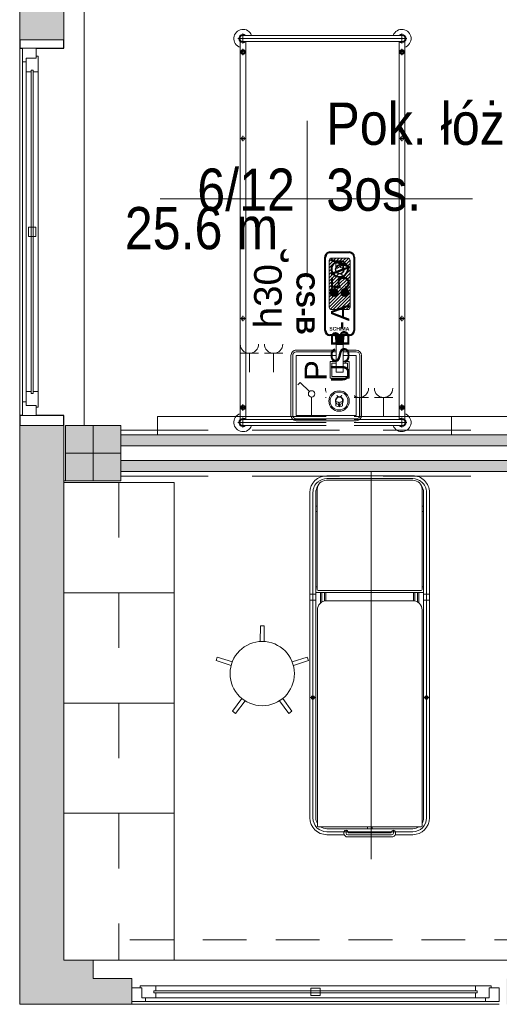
# Model space of a CAD drawing. Header units: centimetres. Extents: x -1253 to 21770, y -8842 to 3590.
# Tile 2 of 120: x -1253 to -992, y 108 to 644. Entities that reach past the tile are written whole.
import ezdxf

# ---------------------------------------------------------------- set-up
doc = ezdxf.new("R2010")
doc.units = ezdxf.units.CM
for name, pattern in [('Dash', [60, 30, -30]), ('Hidden', [71.4375, 47.625, -23.8125]), ('Ponad', [39.688, 23.813, -15.875]), ('Ukryte', [71.438, 47.625, -23.813])]:
    doc.linetypes.add(name, pattern=pattern)
for name, color, linetype, lineweight in [('A-ANNO-NOTE', 131, 'Continuous', 9), ('A-AREA-IDEN', 2, 'Continuous', 13), ('A-DETL-HDLN', 90, 'Ukryte', 9), ('A-DETL-THIN', 151, 'Continuous', 9), ('A-FLOR-OVHD', 1, 'Ponad', 9), ('A-GLAZ', 151, 'Continuous', 13), ('A-WALL', 113, 'Continuous', 13), ('A-WALL-PATT', 111, 'Continuous', 13), ('I-FURN', 30, 'Continuous', 9), ('PRZYW_Elementy_inst_przyw', 7, 'Continuous', 9), ('Q-SPCQ', 91, 'Continuous', 9), ('S-COLS', 52, 'Continuous', 13)]:
    doc.layers.add(name, color=color, linetype=linetype, lineweight=lineweight)
doc.styles.add('adam', font='arialbd.ttf')
doc.styles.add('Arial_11', font='arial.ttf', dxfattribs={"width": 0.85, "height": 23})
doc.styles.add('Arial_4', font='arial.ttf', dxfattribs={"height": 10})
doc.styles.add('Arial_5', font='arial.ttf', dxfattribs={"height": 12})
doc.styles.add('Arial_6', font='arial.ttf', dxfattribs={"height": 15})

# ---------------------------------------------------------------- blocks, each defined once
blk = doc.blocks.new('M_Concrete-Square-Column - 300 x 300mm-1795931-6_piętro IV __13_80 m_ - stan projektowany')
at = {"layer": 'S-COLS', "lineweight": 9}
blk.add_hatch(color=254, dxfattribs=at).paths.add_polyline_path([(15, -15), (15, 15), (-15, 15), (-15, -15)], flags=0)
for p, q in [((15, 15), (-15, 15)), ((-15, 15), (-15, -15)), ((15, -15), (15, 15)), ((-15, -15), (15, -15))]:
    blk.add_line(p, q, dxfattribs=at)
blk = doc.blocks.new('łóżko 195x90 typ FAMED _102039_ - łóżko 195x90 typ FAMED _102039_-1233017-6_piętro IV __13_80 m_ - stan projektowany')
at = {"layer": 'I-FURN'}
for p, q in [((45.97, 104.25), (-45.98, 104.25)), ((-44.75, -103.1), (-44.75, 102.61)), ((-43.25, 101.53), (-43.25, 106.98)), ((-43.25, 105.95), (43.25, 105.95)), ((-43.25, 102.55), (43.25, 102.55)), ((-41.75, 102.55), (-41.75, -103.1)), ((41.75, 102.61), (41.75, -103.05)), ((43.25, 101.53), (43.25, 106.98)), ((44.75, -103.1), (44.75, 102.61)), ((-45, 96.93), (-41.5, 96.93)), ((-43.25, 95.18), (-43.25, 98.68)), ((45, 96.93), (41.5, 96.93)), ((43.25, 95.18), (43.25, 98.68)), ((-44.75, 49.81), (-41.75, 49.81)), ((-43.25, 48.31), (-43.25, 51.31)), ((44.75, 49.81), (41.75, 49.81)), ((43.25, 48.31), (43.25, 51.31)), ((-44.75, -48.19), (-41.75, -48.19)), ((-43.25, -49.69), (-43.25, -46.69)), ((44.75, -48.19), (41.75, -48.19)), ((43.25, -49.69), (43.25, -46.69)), ((-43.25, -94.85), (-43.25, -98.35)), ((43.25, -94.85), (43.25, -98.35)), ((-45, -96.6), (-41.5, -96.6)), ((45, -96.6), (41.5, -96.6)), ((-45.98, -104.75), (45.97, -104.75)), ((-43.25, -102.02), (-43.25, -107.47)), ((-43.25, -103.05), (43.25, -103.05)), ((-43.25, -106.45), (43.25, -106.45)), ((43.25, -102.02), (43.25, -107.47))]:
    blk.add_line(p, q, dxfattribs=at)
for centre, radius in [((-43.25, 96.93), 1.25), ((-43.25, 96.93), 0.8), ((43.25, 96.93), 1.25), ((43.25, 96.93), 0.8), ((-43.25, 49.81), 1), ((43.25, 49.81), 1), ((-43.25, -48.19), 1), ((43.25, -48.19), 1), ((-43.25, -96.6), 1.25), ((-43.25, -96.6), 0.8), ((43.25, -96.6), 1.25), ((43.25, -96.6), 0.8)]:
    blk.add_circle(centre, radius, dxfattribs=at)
for centre, radius, start, end in [((-43.25, 104.25), 5, 19.8769, 252.5424), ((43.25, 104.25), 5, 287.4576, 160.1231), ((-43.25, 104.25), 2.23, 49.8221, 310.1779), ((-43.25, 104.25), 1.93, 62.0207, 297.9793), ((-43.25, 104.25), 1.7, 90, 270), ((43.25, 104.25), 2.23, 229.8221, 130.1779), ((43.25, 104.25), 1.93, 242.0207, 117.9793), ((43.25, 104.25), 1.7, 270, 90), ((-43.25, -104.75), 5, 107.4576, 340.1231), ((43.25, -104.75), 5, 199.8769, 72.5424), ((-43.25, -104.75), 2.23, 47.6113, 310.1779), ((-43.25, -104.75), 1.93, 62.0207, 297.9793), ((-43.25, -104.75), 1.7, 90, 270), ((43.25, -104.75), 2.23, 229.8221, 130.1779), ((43.25, -104.75), 1.93, 242.0207, 117.9793), ((43.25, -104.75), 1.7, 270, 90)]:
    blk.add_arc(centre, radius, start, end, dxfattribs=at)
blk = doc.blocks.new('Blat - Blat-2328147-6_piętro IV __13_80 m_ - stan projektowany')
at = {"layer": 'I-FURN', "linetype": 'Dash'}
for p, q in [((260, 0), (260, -30)), ((260, -30), (0, -30))]:
    blk.add_line(p, q, dxfattribs=at)
blk = doc.blocks.new('Blat - Blat-V6-6_piętro IV __13_80 m_ - stan projektowany')
at = {"layer": 'I-FURN'}
for p, q in [((80, 0), (80, -60)), ((80, -60), (0, -60))]:
    blk.add_line(p, q, dxfattribs=at)
blk = doc.blocks.new('Blat - Blat-2328141-6_piętro IV __13_80 m_ - stan projektowany')
at = {"layer": 'I-FURN'}
for p, q in [((0, -60), (0, 0)), ((60, 0), (60, -60)), ((60, -60), (0, -60))]:
    blk.add_line(p, q, dxfattribs=at)
blk = doc.blocks.new('stół zabiegowy SZ-02 198x65 - stół zabiegowy SZ-02 198x65-V10-6_piętro IV __13_80 m_ - stan projektowany')
at = {"layer": 'Q-SPCQ'}
for p, q in [((74.99, 33.26), (-102.21, 33.26)), ((-36.68, 33.06), (-36.68, 30.26)), ((16.4, 33.26), (16.4, 30.06)), ((19.59, 33.26), (19.59, 30.06)), ((-107, -27.24), (-107, 28.76)), ((11.01, 29.26), (-106.5, 29.26)), ((74.99, 31.66), (-102.21, 31.66)), ((-102.21, 30.06), (74.99, 30.06)), ((20.59, 27.56), (14.77, 27.56)), ((20.59, -28.54), (20.59, 30.06)), ((21.58, 28.85), (21.58, -27.24)), ((76.59, 29.35), (22.08, 29.35)), ((23.59, 30.06), (23.59, 29.35)), ((64.59, 30.06), (64.59, 29.35)), ((67.59, 29.35), (67.59, 30.06)), ((-111.31, 24.16), (-111.31, 14.62)), ((-109.71, 24.16), (-109.71, 0.76)), ((-108.11, 24.16), (-108.11, -22.64)), ((20.59, 26.76), (15.34, 26.76)), ((15.89, 25.36), (20.59, 25.36)), ((16, 24.56), (20.59, 24.56)), ((16.01, -22.74), (16.01, 24.26)), ((81.59, -22.74), (81.59, 24.35)), ((82.49, 24.16), (82.49, -22.64)), ((84.09, 24.16), (84.09, -22.64)), ((-112.56, -11.24), (-112.56, 12.76)), ((-111.46, 12.66), (-111.46, -11.14)), ((-110.56, 14.76), (-109.71, 14.76)), ((-110.46, 13.66), (-109.11, 13.66)), ((-110.36, -10.84), (-110.36, 12.36)), ((-110.16, 12.56), (-109.71, 12.56)), ((-124.56, 0), (86.35, 0)), ((-109.71, 0.76), (-109.71, -22.64)), ((-108.11, 2.01), (-107, 2.01)), ((-108.11, -0.49), (-107, -0.49)), ((-111.31, -22.64), (-111.31, -13.09)), ((-110.56, -13.24), (-109.71, -13.24)), ((-110.46, -12.14), (-109.11, -12.14)), ((-110.16, -11.04), (-109.71, -11.04)), ((20.59, -26.04), (14.77, -26.04)), ((20.59, -25.24), (15.34, -25.24)), ((15.89, -23.84), (20.59, -23.84)), ((16, -23.04), (20.59, -23.04)), ((-106.5, -27.74), (11.01, -27.74)), ((-102.21, -28.54), (74.99, -28.54)), ((74.99, -30.14), (-102.21, -30.14)), ((74.99, -31.74), (-102.21, -31.74)), ((-36.68, -31.54), (-36.68, -28.74)), ((16.4, -31.74), (16.4, -28.54)), ((19.59, -31.74), (19.59, -28.54)), ((22.08, -27.74), (76.59, -27.74)), ((23.59, -28.54), (23.59, -27.82)), ((64.59, -28.54), (64.59, -27.82)), ((67.59, -27.82), (67.59, -28.54))]:
    blk.add_line(p, q, dxfattribs=at)
for centre, radius in [((-36.68, 31.66), 0.999), ((-36.68, 31.66), 0.727), ((-36.68, -30.14), 0.999), ((-36.68, -30.14), 0.727)]:
    blk.add_circle(centre, radius, dxfattribs=at)
for centre, radius, start, end in [((-102.21, 24.16), 9.1, 90, 180), ((74.99, 24.16), 9.1, 0, 90), ((-102.21, 24.16), 7.5, 90, 180), ((-102.21, 24.16), 5.9, 144.3302, 180), ((-106.5, 28.76), 0.5, 90, 180), ((-102.21, 24.16), 5.9, 90, 120.1847), ((11.01, 24.26), 5, 360, 90), ((22.08, 28.85), 0.5, 90, 180), ((74.99, 24.16), 7.5, 38.9891, 90), ((74.99, 24.16), 5.9, 55.7775, 90), ((76.59, 24.35), 5, 360, 90), ((74.99, 24.16), 7.5, 0, 38.7517), ((-110.56, 12.76), 2, 90, 180), ((-110.46, 12.66), 1, 90, 180), ((-110.16, 12.36), 0.2, 90, 180), ((-109.95, 13.66), 1.13, 282.5834, 77.4166), ((-110.56, -11.24), 2, 174.2608, 270), ((-110.46, -11.14), 1, 180, 270), ((-109.95, -12.14), 1.13, 282.5834, 77.4166), ((-102.21, -22.64), 9.1, 180, 270), ((-102.21, -22.64), 7.5, 180, 270), ((-102.21, -22.64), 5.9, 180, 215.6698), ((11.01, -22.74), 5, 270, 0), ((74.99, -22.64), 9.1, 270, 0), ((76.59, -22.74), 5, 270, 360), ((74.99, -22.64), 7.5, 321.2483, 0), ((-106.5, -27.24), 0.5, 180, 270), ((-102.21, -22.64), 5.9, 239.8153, 270), ((22.08, -27.24), 0.5, 180, 270), ((74.99, -22.64), 7.5, 270, 321.0109), ((74.99, -22.64), 5.9, 270, 304.2225)]:
    blk.add_arc(centre, radius, start, end, dxfattribs=at)
blk = doc.blocks.new('stołek obrotowy WG-03 śr_32cm - stołek obrotowy WG-03 śr_32cm-850736-6_piętro IV __13_80 m_ - stan projektowany')
at = {"layer": 'Q-SPCQ'}
for p, q in [((-1, 26.05), (-1.11, 17.46)), ((1, 26.05), (-1, 26.05)), ((1.11, 17.46), (1, 26.05)), ((-24.46, 9), (-25.08, 7.1)), ((-25.08, 7.1), (-16.95, 4.34)), ((-16.27, 6.45), (-24.46, 9)), ((24.46, 9), (16.27, 6.45)), ((16.95, 4.34), (25.08, 7.1)), ((25.08, 7.1), (24.46, 9)), ((-11.16, -13.48), (-16.12, -20.48)), ((-14.5, -21.66), (-9.37, -14.78)), ((9.37, -14.78), (14.5, -21.66)), ((16.12, -20.48), (11.16, -13.48)), ((-16.12, -20.48), (-14.5, -21.66)), ((14.5, -21.66), (16.12, -20.48))]:
    blk.add_line(p, q, dxfattribs=at)
blk.add_circle((0, 0), 17.5, dxfattribs=at)
blk = doc.blocks.new('Panel Gazowo Oswietleniowy 2 - Type 1-2423792-6_piętro IV __13_80 m_ - stan projektowany')
at = {"layer": 'Q-SPCQ'}
for p, q in [((-112.5, 47.33), (-102.5, 47.33)), ((-107.5, 47.33), (-107.5, 37)), ((-99.33, 47.33), (-89.33, 47.33)), ((-94.33, 47.33), (-94.33, 37)), ((47.5, 47.33), (57.5, 47.33)), ((52.5, 47.33), (52.5, 37)), ((60.67, 47.33), (70.67, 47.33)), ((65.67, 47.33), (65.67, 37)), ((-79.82, 31.43), (-81.13, 30.12)), ((-74.88, 26.48), (-79.82, 31.43)), ((80.18, 31.43), (78.87, 30.12)), ((85.12, 26.48), (80.18, 31.43)), ((-73.64, 13), (-73.64, 23.5)), ((-66.13, 23.33), (-56.13, 23.33)), ((-61.13, 23.33), (-61.13, 13)), ((-52.67, 23.33), (-42.67, 23.33)), ((-47.67, 23.33), (-47.67, 13)), ((-39.5, 23.33), (-29.5, 23.33)), ((-34.5, 23.33), (-34.5, 13)), ((86.36, 13), (86.36, 23.5)), ((93.87, 23.33), (103.87, 23.33)), ((98.87, 23.33), (98.87, 13)), ((107.33, 23.33), (117.33, 23.33)), ((112.33, 23.33), (112.33, 13)), ((120.5, 23.33), (130.5, 23.33)), ((125.5, 23.33), (125.5, 13)), ((-157.5, 3), (-157.5, 13)), ((-157.5, 13), (182.5, 13)), ((182.5, 13), (182.5, 3))]:
    blk.add_line(p, q, dxfattribs=at)
for centre in [(-73.64, 25.25), (86.36, 25.25)]:
    blk.add_circle(centre, 1.75, dxfattribs=at)
for centre, end in [((-107.5, 52.33), 0), ((-94.33, 52.33), 0), ((52.5, 52.33), 0), ((65.67, 52.33), 0), ((-61.13, 28.33), 360), ((-47.67, 28.33), 360), ((-34.5, 28.33), 360), ((98.87, 28.33), 360), ((112.33, 28.33), 360), ((125.5, 28.33), 360)]:
    blk.add_arc(centre, 5, 180, end, dxfattribs=at)
blk = doc.blocks.new('Okno - automatyczna etykieta - 200x165 _projektowane_-2617392-6_piętro IV __13_80 m_ - stan projektowany')
at = {"layer": 'A-GLAZ'}
for p, q in [((-92.5, 10.5), (-100, 10.5)), ((-100, 10.5), (-100, 3)), ((-100, 10.5), (100, 10.5)), ((-87, 8.5), (-94.5, 8.5)), ((-94.5, 8.5), (-94.5, 3)), ((-94.5, 3), (-94.5, 8.5)), ((-94.5, 8.5), (-92.5, 8.5)), ((-92.5, 8.5), (-92.5, 10.5)), ((92.5, 10.5), (-92.5, 10.5)), ((88, 5.75), (-88, 5.75)), ((-88, 5.75), (-88, 4.75)), ((-88, 4.75), (-88, 5.75)), ((-88, 5.75), (-87, 5.75)), ((-87, 5.75), (-87, 8.5)), ((87, 8.5), (-87, 8.5)), ((2.5, 7.25), (-2.5, 7.25)), ((-2.5, 7.25), (-2.5, 3.25)), ((2.5, 3.25), (2.5, 7.25)), ((94.5, 8.5), (87, 8.5)), ((87, 8.5), (87, 5.75)), ((87, 5.75), (88, 5.75)), ((88, 4.75), (88, 5.75)), ((88, 5.75), (88, 4.75)), ((100, 10.5), (92.5, 10.5)), ((92.5, 10.5), (92.5, 8.5)), ((92.5, 8.5), (94.5, 8.5)), ((94.5, 3), (94.5, 8.5)), ((94.5, 8.5), (94.5, 3)), ((100, 3), (100, 10.5)), ((-100, 3), (-94.5, 3)), ((-94.5, 3), (-95.5, 3)), ((-95.5, 3), (-95.5, 2)), ((-95.5, 2), (-87, 2)), ((-88, 4.75), (88, 4.75)), ((-87, 4.75), (-88, 4.75)), ((-87, 2), (-87, 4.75)), ((87, 2), (-87, 2)), ((-2.5, 3.25), (2.5, 3.25)), ((87, 4.75), (87, 2)), ((88, 4.75), (87, 4.75)), ((87, 2), (95.5, 2)), ((95.5, 3), (94.5, 3)), ((94.5, 3), (100, 3)), ((95.5, 2), (95.5, 3))]:
    blk.add_line(p, q, dxfattribs=at)
blk = doc.blocks.new('Okno - automatyczna etykieta - 200x165 _projektowane_-2623157-6_piętro IV __13_80 m_ - stan projektowany')
at = {"layer": 'A-GLAZ'}
for p, q in [((-92.5, 5.5), (-100, 5.5)), ((-100, 5.5), (-100, -2)), ((-100, 5.5), (100, 5.5)), ((-92.5, 3.5), (-92.5, 5.5)), ((92.5, 5.5), (-92.5, 5.5)), ((100, 5.5), (92.5, 5.5)), ((92.5, 5.5), (92.5, 3.5)), ((100, -2), (100, 5.5)), ((-87, 3.5), (-94.5, 3.5)), ((-94.5, 3.5), (-94.5, -2)), ((-94.5, -2), (-94.5, 3.5)), ((-94.5, 3.5), (-92.5, 3.5)), ((88, 0.75), (-88, 0.75)), ((-88, 0.75), (-88, -0.25)), ((-88, -0.25), (-88, 0.75)), ((-88, 0.75), (-87, 0.75)), ((-87, 0.75), (-87, 3.5)), ((87, 3.5), (-87, 3.5)), ((2.5, 2.25), (-2.5, 2.25)), ((-2.5, 2.25), (-2.5, -1.75)), ((2.5, -1.75), (2.5, 2.25)), ((94.5, 3.5), (87, 3.5)), ((87, 3.5), (87, 0.75)), ((87, 0.75), (88, 0.75)), ((88, -0.25), (88, 0.75)), ((88, 0.75), (88, -0.25)), ((92.5, 3.5), (94.5, 3.5)), ((94.5, -2), (94.5, 3.5)), ((94.5, 3.5), (94.5, -2)), ((-100, -2), (-94.5, -2)), ((-94.5, -2), (-95.5, -2)), ((-95.5, -2), (-95.5, -3)), ((-95.5, -3), (-87, -3)), ((-88, -0.25), (88, -0.25)), ((-87, -0.25), (-88, -0.25)), ((-87, -3), (-87, -0.25)), ((87, -3), (-87, -3)), ((-2.5, -1.75), (2.5, -1.75)), ((87, -0.25), (87, -3)), ((88, -0.25), (87, -0.25)), ((87, -3), (95.5, -3)), ((95.5, -2), (94.5, -2)), ((94.5, -2), (100, -2)), ((95.5, -3), (95.5, -2))]:
    blk.add_line(p, q, dxfattribs=at)
blk = doc.blocks.new('METKA_POMIESZCZENIA2 - Rozbudowana - bez ramki-2396678-6_piętro IV __13_80 m_ - stan projektowany')
at = {"layer": 'A-AREA-IDEN'}
for p, q in [((0, 0.425), (0, 0)), ((0.0976, 0), (-0.8, 0)), ((-0.8, 0), (0.9, 0)), ((0, 0), (0, -0.425))]:
    blk.add_line(p, q, dxfattribs=at)
blk = doc.blocks.new('Ikona')
at = {"layer": 'PRZYW_Elementy_inst_przyw'}
h = blk.add_hatch(color=1, dxfattribs=at)
h.dxf.hatch_style = 1
h.paths.add_polyline_path([(-1065.97, 3801.31), (-1066.17, 3801.31), (-1066.17, 3801.08), (-1065.97, 3801.08)])
h.paths.add_polyline_path([(-1065.97, 3801.08), (-1066.17, 3801.08), (-1066.17, 3800.87), (-1065.97, 3800.87)])
h.paths.add_polyline_path([(-1065.74, 3801.08), (-1065.97, 3801.08), (-1065.97, 3800.87), (-1065.74, 3800.87)])
h.paths.add_polyline_path([(-1066.17, 3801.08), (-1066.41, 3801.08), (-1066.41, 3800.87), (-1066.17, 3800.87)])
h.paths.add_polyline_path([(-1065.97, 3800.87), (-1066.17, 3800.87), (-1066.17, 3800.64), (-1065.97, 3800.64)])
at = {"layer": 'PRZYW_Elementy_inst_przyw', "color": 1}
for p, q in [((-1067.65, 3799.71), (-1067.65, 3801.21)), ((-1064.49, 3799.71), (-1064.49, 3801.21))]:
    blk.add_line(p, q, dxfattribs=at)
for points in [[(-1065.74, 3801.08), (-1065.74, 3800.87), (-1066.41, 3800.87), (-1066.41, 3801.08)], [(-1066.17, 3801.31), (-1065.97, 3801.31), (-1065.97, 3800.64), (-1066.17, 3800.64)]]:
    blk.add_lwpolyline(points, close=True, dxfattribs=at)
for centre, radius, start, end in [((-1066.07, 3798.74), 1.85, 31.7978, 276.8309), ((-1066.06, 3798.68), 1.6, 156.7793, 23.2207), ((-1066.07, 3798.03), 3.55, 63.5398, 116.4602), ((-1066.07, 3798.72), 1.65, 89.6447, 89.8927), ((-1066.08, 3798.74), 1.86, 277.2029, 31.4258), ((-1066.07, 3795.45), 1.43, 32.8175, 147.1825)]:
    blk.add_arc(centre, radius, start, end, dxfattribs=at)
at = {"layer": 'PRZYW_Elementy_inst_przyw', "color": 1, "lineweight": 5}
for centre, start, end in [((-1067.2, 3800.4), 253.1892, 358.3615), ((-1064.92, 3800.4), 181.6385, 286.8108)]:
    blk.add_arc(centre, 1.14, start, end, dxfattribs=at)
blk = doc.blocks.new('CS-B')
at = {"layer": 'PRZYW_Elementy_inst_przyw', "lineweight": 5}
for color, points in [(252, [(-9.2, -41.4), (-5.42, -41.4), (-4.88, -46.5), (-9.75, -46.5)]), (256, [(-2.15, -69.7, 1), (-6.52, -69.7, 1)])]:
    blk.add_hatch(color=color, dxfattribs=at).paths.add_polyline_path(points)
h = blk.add_hatch(dxfattribs=at)
h.set_pattern_fill('ANSI31', color=252, scale=0.395406, angle=180, style=0)
h.set_pattern_definition([(225, (-523.8423, 9872.2787), (0.88771144, -0.88771144), [])])
h.paths.add_polyline_path([(-11.68, -60.46), (-2.94, -60.46, -0.414214), (-1.62, -61.77), (-1.62, -87.24, -0.414214), (-2.94, -88.55), (-11.68, -88.55, -0.414214), (-13, -87.24), (-13, -61.77, -0.414214)])
h.paths.add_polyline_path([(-2.96, -82.55, 1), (-11.66, -82.55, 1)], flags=16)
h.paths.add_polyline_path([(-2.15, -69.7, 1), (-6.52, -69.7, 1)], flags=16)
h.paths.add_polyline_path([(-9.41, -83.63, 1.700181), (-7.33, -79.89, 0.030049), (-7.62, -79.91, 0.544216)], flags=0)
h.paths.add_polyline_path([(-5.4, -83.1, 1.517175), (-9.28, -83.1, -0.49408), (-7.34, -84.49, -0.49408)], flags=0)
h.paths.add_polyline_path([(-7.77, -85.42), (-7.46, -85.42), (-7.46, -85.73), (-7.19, -85.73), (-7.19, -85.42), (-6.88, -85.42), (-6.88, -85.16), (-7.19, -85.16), (-7.19, -84.85), (-7.46, -84.85), (-7.46, -85.16), (-7.77, -85.16)], flags=0)
h = blk.add_hatch(color=256, dxfattribs=at)
edge = h.paths.add_edge_path()
edge.add_arc((-10.15, -69.7), 2.18, 0, 360)
at = {"layer": 'PRZYW_Elementy_inst_przyw'}
for p, q in [((16.32, 0), (-16.32, 0)), ((-19.2, -2.88), (-19.2, -22.6)), ((-18.24, -2.88), (-18.24, -22.35)), ((18.24, -2.88), (18.24, -35.52)), ((19.2, -35.52), (19.2, -2.88)), ((-19.2, -22.6), (-19.2, -35.52)), ((-18.24, -22.35), (-18.24, -35.52)), ((-16.32, -37.44), (-9.2, -37.44)), ((-5.42, -37.44), (16.32, -37.44)), ((-16.32, -38.4), (-9.2, -38.4)), ((-5.42, -38.4), (16.32, -38.4))]:
    blk.add_line(p, q, dxfattribs=at)
at = {"layer": 'PRZYW_Elementy_inst_przyw', "color": 0}
blk.add_line((-16.32, -0.96), (16.32, -0.96), dxfattribs=at)
at = {"layer": 'PRZYW_Elementy_inst_przyw', "color": 252}
for p, q in [((-9.75, -46.5), (-9.2, -41.4)), ((-5.91, -41.4), (-8.71, -41.4)), ((-4.88, -46.5), (-5.42, -41.4))]:
    blk.add_line(p, q, dxfattribs=at)
at = {"layer": 'PRZYW_Elementy_inst_przyw', "lineweight": 40}
for p, q in [((-12.6, -46.5), (-2.02, -46.5)), ((-15.24, -89), (-15.24, -49.13)), ((0.62, -49.13), (0.62, -89)), ((-2.02, -91.64), (-12.6, -91.64))]:
    blk.add_line(p, q, dxfattribs=at)
at = {"layer": 'PRZYW_Elementy_inst_przyw', "color": 7}
for points in [[(-16.32, -21.91), (-16.32, -2.88), (16.32, -2.88), (16.32, -35.52), (-5.42, -35.52)], [(-9.2, -35.52), (-16.32, -35.52), (-16.32, -21.91)]]:
    blk.add_lwpolyline(points, dxfattribs=at)
at = {"layer": 'PRZYW_Elementy_inst_przyw', "linetype": 'Continuous', "lineweight": 5}
blk.add_lwpolyline([(-9.2, -32.3), (-12.52, -32.3), (-12.52, -23.11), (-2.09, -23.11), (-2.09, -32.3), (-5.42, -32.3)], dxfattribs=at)
at = {"layer": 'PRZYW_Elementy_inst_przyw', "linetype": 'Hidden', "lineweight": 5}
blk.add_lwpolyline([(-9.2, -31.34), (-11.63, -31.34), (-11.63, -23.97), (-2.99, -23.97), (-2.99, -31.34), (-5.42, -31.34)], dxfattribs=at)
at = {"layer": 'PRZYW_Elementy_inst_przyw', "lineweight": 5}
blk.add_lwpolyline([(-9.2, -26.45), (-5.42, -26.45), (-5.42, -41.4), (-9.2, -41.4)], close=True, dxfattribs=at)
at = {"layer": 'PRZYW_Elementy_inst_przyw'}
blk.add_lwpolyline([(-2.94, -60.46, -0.414214), (-1.62, -61.77), (-1.62, -87.24, -0.414214), (-2.94, -88.55), (-11.68, -88.55, -0.414214), (-13, -87.24), (-13, -61.77, -0.414214), (-11.68, -60.46)], format="xyb", close=True, dxfattribs=at)
at = {"layer": 'PRZYW_Elementy_inst_przyw', "lineweight": 5}
for radius in [5.55, 4.87]:
    blk.add_circle((-6.96, -10.7), radius, dxfattribs=at)
at = {"layer": 'PRZYW_Elementy_inst_przyw'}
for centre in [(-10.15, -69.7), (-4.34, -69.7)]:
    blk.add_circle(centre, 2.18, dxfattribs=at)
at = {"layer": 'PRZYW_Elementy_inst_przyw', "lineweight": 40}
blk.add_circle((-7.31, -82.55), 4.35, dxfattribs=at)
at = {"layer": 'PRZYW_Elementy_inst_przyw'}
for centre, radius, start, end in [((-16.32, -2.88), 2.88, 90, 180), ((16.32, -2.88), 2.88, 0, 90), ((-16.32, -35.52), 2.88, 180, 270), ((-16.32, -35.52), 1.92, 180, 270), ((16.32, -35.52), 2.88, 270, 0), ((16.32, -35.52), 1.92, 270, 0)]:
    blk.add_arc(centre, radius, start, end, dxfattribs=at)
at = {"layer": 'PRZYW_Elementy_inst_przyw', "color": 0}
for centre, start, end in [((-16.32, -2.88), 90, 180), ((16.32, -2.88), 0, 90)]:
    blk.add_arc(centre, 1.92, start, end, dxfattribs=at)
at = {"layer": 'PRZYW_Elementy_inst_przyw', "lineweight": 40}
for centre, start, end in [((-12.6, -49.13), 90, 180), ((-2.02, -49.13), 0, 90), ((-12.6, -89), 180, 270), ((-2.02, -89), 270, 0)]:
    blk.add_arc(centre, 2.64, start, end, dxfattribs=at)
at = {"layer": 'PRZYW_Elementy_inst_przyw', "lineweight": 5, "xscale": 1.155937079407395, "yscale": 1.155937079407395, "zscale": 1.155937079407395}
blk.add_blockref('Ikona', (1225.21, -4402), dxfattribs=at)
at = {"layer": 'PRZYW_Elementy_inst_przyw', "lineweight": 5, "xscale": 1.318019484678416, "yscale": 1.318019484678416, "zscale": 1.318019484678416, "rotation": 180}
blk.add_blockref('Ikona', (-1412.43, 4924.47), dxfattribs=at)
at = {"layer": 'PRZYW_Elementy_inst_przyw', "insert": (-1.67, -51.05), "char_height": 3.295, "width": 10.5574, "attachment_point": 1, "rotation": 180, "style": 'adam'}
blk.add_mtext('{\\H0.6x;SCHIMA}', dxfattribs=at)
at = {"layer": 'PRZYW_Elementy_inst_przyw', "lineweight": 5, "insert": (6.26, -80.92), "char_height": 2.5, "width": 68.9633, "attachment_point": 1, "rotation": 90, "style": 'adam'}
blk.add_mtext('{\\H4x;CS-B}', dxfattribs=at)

msp = doc.modelspace()

# ---------------------------------------------------------------- hatches: boundary and pattern name
at = {"layer": 'A-WALL-PATT'}
h = msp.add_hatch(color=9, dxfattribs=at)
h.paths.add_polyline_path([(-1228.62, 393.33), (-1228.62, 423.33), (-1252.62, 423.33), (-1252.62, 393.33)], flags=0)
h.paths.add_polyline_path([(-1252.62, 633.33), (-1228.62, 633.33), (-1228.62, 663.33), (-1252.62, 663.33), (-1252.62, 649.83)], flags=0)
h.paths.add_polyline_path([(-1252.62, 873.33), (-1228.62, 873.33), (-1228.62, 903.33), (-1252.62, 903.33), (-1252.62, 880.58)], flags=0)
h.paths.add_polyline_path([(-1228.62, 1113.33), (-1228.62, 1143.33), (-1252.62, 1143.33), (-1252.62, 1113.33)], flags=0)
h.paths.add_polyline_path([(-1228.62, 1353.33), (-1228.62, 1383.33), (-1252.62, 1383.33), (-1252.62, 1353.33)], flags=0)
for points in [[(-720.62, 412.33), (-720.62, 418.33), (-1197.62, 418.33), (-1197.62, 412.33), (-1083.22, 412.33)], [(-720.62, 398.33), (-720.62, 404.33), (-1197.62, 404.33), (-1197.62, 398.33), (-1083.22, 398.33)], [(-1252.62, 132.33), (-1228.62, 132.33), (-1228.62, 393.33), (-1252.62, 393.33), (-1252.62, 234.48)], [(-1252.62, 108.33), (-1212.62, 108.33), (-1212.62, 132.33), (-1252.62, 132.33)]]:
    msp.add_hatch(color=9, dxfattribs=at).paths.add_polyline_path(points, flags=0)
h = msp.add_hatch(color=9, dxfattribs=at)
h.paths.add_polyline_path([(-1212.62, 108.33), (-1191.62, 108.33), (-1191.62, 122.33), (-1212.62, 122.33), (-1212.62, 109.83)], flags=0)
h.paths.add_polyline_path([(-987.62, 108.33), (-917.62, 108.33), (-917.62, 122.33), (-987.62, 122.33)], flags=0)
h.paths.add_polyline_path([(-692.62, 108.33), (-692.62, 122.33), (-713.62, 122.33), (-713.62, 108.33)], flags=0)

# ---------------------------------------------------------------- linework, layer by layer
at = {"layer": 'A-DETL-HDLN'}
msp.add_line((-1197.62, 395.83), (1172.38, 395.83), dxfattribs=at)
at = {"layer": 'A-DETL-THIN'}
for p, q in [((-1212.62, 393.33), (-1212.62, 423.33)), ((-1197.62, 408.33), (-1227.62, 408.33))]:
    msp.add_line(p, q, dxfattribs=at)
at = {"layer": 'A-FLOR-OVHD'}
msp.add_line((-692.62, 143.33), (-1197.62, 143.33), dxfattribs=at)
at = {"layer": 'A-WALL', "lineweight": 9}
for p, q in [((-1217.62, 873.33), (-1217.62, 423.33)), ((-1252.62, 663.33), (-1252.62, 633.33)), ((-1228.62, 633.33), (-1228.62, 663.33)), ((-1252.62, 428.83), (-1252.62, 628.83)), ((-1252.62, 423.33), (-1252.62, 108.33)), ((-1228.62, 132.33), (-1228.62, 423.33)), ((-627.62, 418.33), (-1197.62, 418.33)), ((-1197.62, 412.33), (-720.62, 412.33)), ((-720.62, 404.33), (-1197.62, 404.33)), ((-1197.62, 398.33), (-708.62, 398.33)), ((-1228.62, 393.33), (-1227.62, 393.33)), ((-1228.62, 132.33), (-567.62, 132.33)), ((-1212.62, 122.33), (-1212.62, 132.33)), ((-1191.62, 122.33), (-1212.62, 122.33)), ((-1191.62, 117.33), (-1191.62, 122.33)), ((-991.62, 108.33), (-1252.62, 108.33)), ((-1191.62, 108.33), (-1191.62, 109.83))]:
    msp.add_line(p, q, dxfattribs=at)
at = {"layer": 'A-WALL'}
for p, q in [((-1252.62, 633.33), (-1228.62, 633.33)), ((-1228.62, 423.33), (-1252.62, 423.33))]:
    msp.add_line(p, q, dxfattribs=at)
at = {"layer": 'A-WALL', "color": 7, "lineweight": 25}
for p, q in [((-1252.62, 633.33), (-1252.62, 628.83)), ((-1228.62, 628.83), (-1228.62, 633.33)), ((-1252.62, 628.83), (-1251.12, 628.83)), ((-1243.62, 628.83), (-1228.62, 628.83)), ((-1251.12, 428.83), (-1252.62, 428.83)), ((-1252.62, 428.83), (-1252.62, 423.33)), ((-1228.62, 428.83), (-1243.62, 428.83)), ((-1228.62, 423.33), (-1228.62, 428.83))]:
    msp.add_line(p, q, dxfattribs=at)

# ---------------------------------------------------------------- block references
at = {"layer": 'A-GLAZ'}
for name, p, rotation in [('Okno - automatyczna etykieta - 200x165 _projektowane_-2617392-6_piętro IV __13_80 m_ - stan projektowany', (-1240.62, 528.83), 89.9999999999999), ('Okno - automatyczna etykieta - 200x165 _projektowane_-2623157-6_piętro IV __13_80 m_ - stan projektowany', (-1091.62, 115.33), 180)]:
    msp.add_blockref(name, p, dxfattribs=dict(at, rotation=rotation))
at = {"layer": 'I-FURN'}
msp.add_blockref('łóżko 195x90 typ FAMED _102039_ - łóżko 195x90 typ FAMED _102039_-1233017-6_piętro IV __13_80 m_ - stan projektowany', (-1087.87, 529.77), dxfattribs=at)
at = {"layer": 'I-FURN', "linetype": 'Dash', "rotation": 90.00000000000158}
msp.add_blockref('Blat - Blat-2328147-6_piętro IV __13_80 m_ - stan projektowany', (-1228.62, 132.33), dxfattribs=at)
at = {"layer": 'I-FURN', "rotation": 90.00000000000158}
for name, p in [('Blat - Blat-2328141-6_piętro IV __13_80 m_ - stan projektowany', (-1228.62, 332.33)), ('Blat - Blat-2328141-6_piętro IV __13_80 m_ - stan projektowany', (-1228.62, 272.33)), ('Blat - Blat-2328141-6_piętro IV __13_80 m_ - stan projektowany', (-1228.62, 212.33)), ('Blat - Blat-V6-6_piętro IV __13_80 m_ - stan projektowany', (-1228.62, 132.33))]:
    msp.add_blockref(name, p, dxfattribs=at)
at = {"layer": 'Q-SPCQ'}
for name, p in [('Panel Gazowo Oswietleniowy 2 - Type 1-2423792-6_piętro IV __13_80 m_ - stan projektowany', (-1020.12, 415.33)), ('Panel Gazowo Oswietleniowy 2 - Type 1-2423792-6_piętro IV __13_80 m_ - stan projektowany', (-860.12, 415.33)), ('stołek obrotowy WG-03 śr_32cm - stołek obrotowy WG-03 śr_32cm-850736-6_piętro IV __13_80 m_ - stan projektowany', (-1120.62, 288.33))]:
    msp.add_blockref(name, p, dxfattribs=at)
at = {"layer": 'Q-SPCQ', "rotation": 90.00000000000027}
msp.add_blockref('stół zabiegowy SZ-02 198x65 - stół zabiegowy SZ-02 198x65-V10-6_piętro IV __13_80 m_ - stan projektowany', (-1061.39, 311.97), dxfattribs=at)
at = {"layer": 'S-COLS', "lineweight": 9}
msp.add_blockref('M_Concrete-Square-Column - 300 x 300mm-1795931-6_piętro IV __13_80 m_ - stan projektowany', (-1212.62, 408.33), dxfattribs=at)

# ---------------------------------------------------------------- texts
at = {"layer": 'A-AREA-IDEN', "color": 0, "insert": (-1102.85, 539.92), "char_height": 23, "width": 52.87, "attachment_point": 9, "line_spacing_factor": 0.936439, "style": 'Arial_11'}
msp.add_mtext('\\pxqr,t3.69565,7.3913,11.08696,14.78261,18.47826,22.17391,25.86957,29.56522,33.26087,36.95652,40.65217,44.34783,48.04348,51.73913,55.43478,59.13043,62.82609,66.52174,70.21739,73.91304,77.6087,81.30435,85,88.69565,92.3913,96.08696,99.78261,103.47826,107.17391,110.86957,114.56522,118.26087;{6/12}', dxfattribs=at)

# ---------------------------------------------------------------- next in the draw order: texts
at = {"layer": 'A-ANNO-NOTE', "lineweight": 13, "rotation": 90, "line_spacing_factor": 0.936439, "bg_fill": 3, "box_fill_scale": 1.25, "bg_fill_color": 256, "bg_fill_true_color": 13158600, "bg_fill_transparency": 0}
for s, insert, char_height, width, attachment_point, style in [('\\pxqc,t12.7,25.4,38.1,50.8,63.5,76.2,88.9,101.6,114.3,127,139.7,152.4,165.1,177.8,190.5,203.2,215.9,228.6,241.3,254,266.7,279.4,292.1,304.8,317.5,330.2,342.9,355.6,368.3,381,393.7,406.4;{USB-A  5V}', (-1078.2, 480.56), 10, 113.1, 5, 'Arial_4'), ('\\pxt8.46667,16.93333,25.4,33.86667,42.33333,50.8,59.26667,67.73333,76.2,84.66667,93.13333,101.6,110.06667,118.53333,127,135.46667,143.93333,152.4,160.86667,169.33333,177.8,186.26667,194.73333,203.2,211.66667,220.13333,228.6,237.06667,245.53333,254,262.46667,270.93333;{h30}', (-1125.06, 476.27), 15, 36.764, 1, 'Arial_6')]:
    msp.add_mtext(s, dxfattribs=dict(at, insert=insert, char_height=char_height, width=width, attachment_point=attachment_point, style=style))

# ---------------------------------------------------------------- next in the draw order: linework, layer by layer
at = {"layer": 'A-DETL-HDLN'}
msp.add_line((-1197.62, 420.83), (1172.38, 420.83), dxfattribs=at)

# ---------------------------------------------------------------- next in the draw order: block references
at = {"layer": 'A-AREA-IDEN', "xscale": 99.99999999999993, "yscale": 99.99999999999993, "zscale": 99.99999999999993}
msp.add_blockref('METKA_POMIESZCZENIA2 - Rozbudowana - bez ramki-2396678-6_piętro IV __13_80 m_ - stan projektowany', (-1096.19, 546.7), dxfattribs=at)
at = {"layer": 'PRZYW_Elementy_inst_przyw', "lineweight": 5, "rotation": 180}
msp.add_blockref('CS-B', (-1085.8, 426), dxfattribs=at)

# ---------------------------------------------------------------- next in the draw order: texts
at = {"layer": 'A-ANNO-NOTE', "lineweight": 13, "insert": (-1091.52, 453.32), "char_height": 12, "width": 12.019, "attachment_point": 5, "rotation": 90, "line_spacing_factor": 0.936439, "style": 'Arial_5'}
msp.add_mtext('\\pxqc,t10.58333,21.16667,31.75,42.33333,52.91667,63.5,74.08333,84.66667,95.25,105.83333,116.41667,127,137.58333,148.16667,158.75,169.33333,179.91667,190.5,201.08333,211.66667,222.25,232.83333,243.41667,254,264.58333,275.16667,285.75,296.33333,306.91667,317.5,328.08333,338.66667;{P}', dxfattribs=at)
at = {"layer": 'A-AREA-IDEN', "color": 0, "char_height": 23, "line_spacing_factor": 0.936439, "style": 'Arial_11'}
for s, insert, width, attachment_point in [('\\pt84.99995,169.9999,255.00008,340.00003,424.99998,509.99993,595.00011,680.00006,765.00001,849.99996,934.99991,1020.00009,1105.00004,1189.99999,1274.99994,1359.99989,1445.00007,1530.00002,1614.99997,1699.99992,1785.0001,1870.00005,1955,2039.99995,2124.9999,2210.00008,2295.00003,2379.99998,2464.99993,2550.00011,2635.00006,2720.00001;Pok. łóżkowy\\P3os.', (-1085.76, 539.92), 156.91, 7), ('\\pt84.99995,169.9999,255.00008,340.00003,424.99998,509.99993,595.00011,680.00006,765.00001,849.99996,934.99991,1020.00009,1105.00004,1189.99999,1274.99994,1359.99989,1445.00007,1530.00002,1614.99997,1699.99992,1785.0001,1870.00005,1955,2039.99995,2124.9999,2210.00008,2295.00003,2379.99998,2464.99993,2550.00011,2635.00006,2720.00001;25.6 m˛', (-1102.85, 542.31), 91.63, 3)]:
    msp.add_mtext(s, dxfattribs=dict(at, insert=insert, width=width, attachment_point=attachment_point))

doc.saveas('drawing.dxf')
